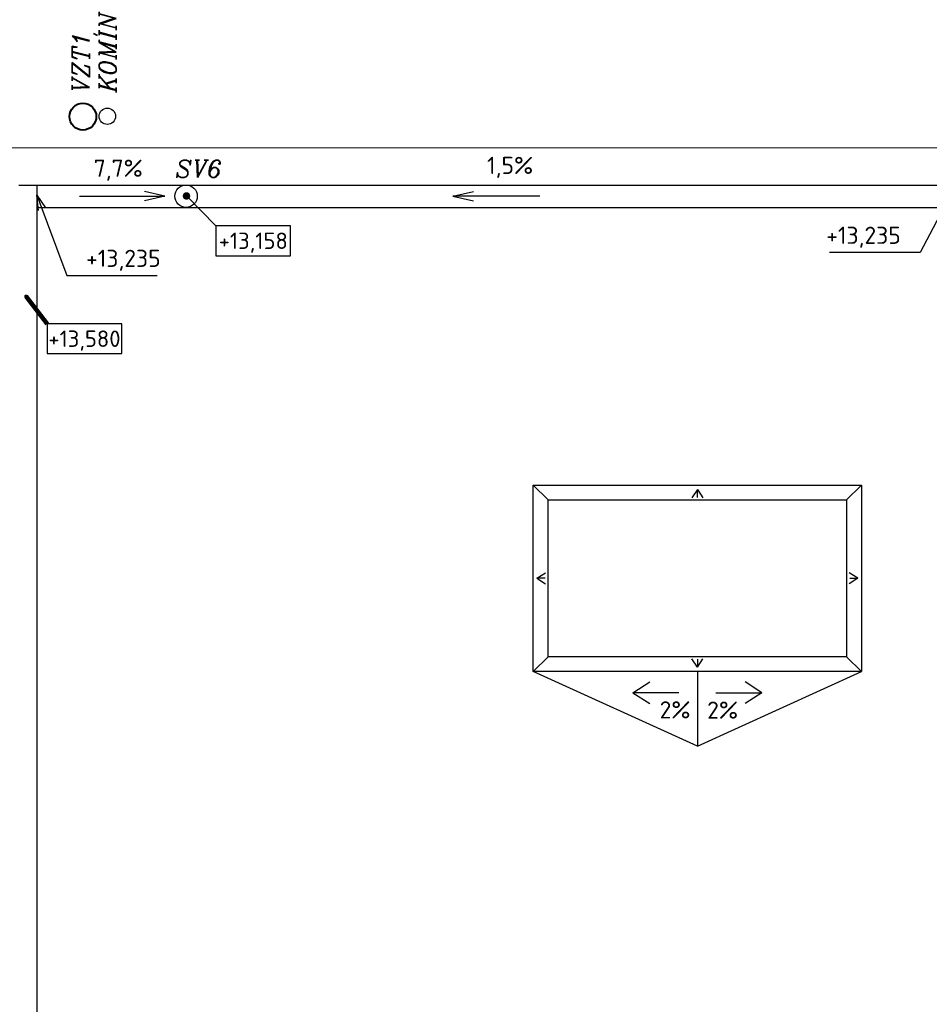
# Model space of a CAD drawing. Header units: millimetres. Extents: x -102634 to 407724, y -68883 to 155589.
# Tile 54 of 80: x 211537 to 217630, y 63219 to 69816. Entities that reach past the tile are written whole.
import ezdxf
from ezdxf.enums import TextEntityAlignment as Align
from ezdxf.lldxf.tags import DXFTag

# ---------------------------------------------------------------- set-up
doc = ezdxf.new("R2010")
doc.units = ezdxf.units.MM
doc.header["$LTSCALE"] = 20
doc.layers.add('CKKOTY_VYS', color=8, linetype='Continuous', lineweight=25, plot=False)
for name, color, linetype, lineweight in [('CKRASTR', 7, 'DASHDOT', 18), ('CKSTRECHA_PODROVINOU', 7, 'Continuous', 25), ('CKTEXTY_MALE', 8, 'Continuous', 18), ('UT-zařízení', 7, 'Continuous', 30), ('VZT', 130, 'Continuous', 40)]:
    doc.layers.add(name, color=color, linetype=linetype, lineweight=lineweight)
doc.styles.add('KURZIVA', font='italic__.ttf')
doc.styles.get("Standard").update_dxf_attribs({"font": 'isocpeur.ttf'})
tags = doc.linetypes.add('DASHDOT', pattern=[25.4, 12.7, -6.35, 0, -6.35]).pattern_tags.tags
tags[10:11] = [DXFTag(74, 4), DXFTag(75, 0), DXFTag(340, '0'), DXFTag(46, 0.0), DXFTag(50, 0.0), DXFTag(44, 0.0), DXFTag(45, 0.0)]
tags[8:9] = [DXFTag(74, 4), DXFTag(75, 0), DXFTag(340, '0'), DXFTag(46, 0.0), DXFTag(50, 0.0), DXFTag(44, 0.0), DXFTag(45, 0.0)]
tags[6:7] = [DXFTag(74, 4), DXFTag(75, 0), DXFTag(340, '0'), DXFTag(46, 0.0), DXFTag(50, 0.0), DXFTag(44, 0.0), DXFTag(45, 0.0)]
tags[4:5] = [DXFTag(74, 4), DXFTag(75, 0), DXFTag(340, '0'), DXFTag(46, 0.0), DXFTag(50, 0.0), DXFTag(44, 0.0), DXFTag(45, 0.0)]
doc.dimstyles.new('CADKON', dxfattribs={"dimscale": 100, "dimtxt": 2.2, "dimasz": 2.5, "dimexe": 1.8, "dimexo": 5, "dimgap": 0.6, "dimtad": 1, "dimtoh": 1, "dimdsep": 46, "dimtxsty": 'Standard', "dimblk": 'OBLIQUE', "dimcen": 0.09, "dimclrd": 256, "dimclre": 256, "dimclrt": 256, "dimadec": 1, "dimazin": 2, "dimtfac": 1, "dimtdec": 4, "dimtofl": 0, "dimtmove": 2, "dimatfit": 3, "dimfxl": 1, "dimtolj": 1, "dimtzin": 0, "dimarcsym": 0})
doc.dimstyles.new('CADKON$7', dxfattribs={"dimscale": 100, "dimtxt": 2.5, "dimasz": 2.5, "dimexe": 1.8, "dimexo": 5, "dimgap": 0.6, "dimtad": 1, "dimrnd": 1, "dimtxsty": 'Standard', "dimblk1": 'OBLIQUE', "dimblk2": 'OBLIQUE', "dimsah": 1, "dimcen": 2.5, "dimadec": 1, "dimazin": 2, "dimtfac": 1, "dimtdec": 4, "dimtix": 1, "dimtmove": 0, "dimatfit": 3, "dimldrblk": 'DOTSMALL', "dimfxl": 5, "dimfxlon": 1, "dimtfill": 1, "dimtolj": 1, "dimarcsym": 0})

# ---------------------------------------------------------------- blocks, each defined once
blk = doc.blocks.new('_OBLIQUE')
at = {"color": 0, "linetype": 'ByBlock', "transparency": 33554687}
blk.add_line((-0.5, -0.5), (0.5, 0.5), dxfattribs=at)
blk = doc.blocks.new('*U828')
at = {"color": 0, "linetype": 'ByBlock', "lineweight": -2}
blk.add_lwpolyline([(-5, -2), (5, -2), (5, 2), (-5, 2), (-5, -2)], dxfattribs=at)
blk = doc.blocks.new('*U829')
at = {"color": 0, "linetype": 'ByBlock', "lineweight": -2}
blk.add_lwpolyline([(-5, -2), (5, -2), (5, 2), (-5, 2), (-5, -2)], dxfattribs=at)

msp = doc.modelspace()

# ---------------------------------------------------------------- linework, layer by layer
at = {"layer": 'CKRASTR'}
msp.add_line((170596.9, 68958.2), (224746.6, 68958.2), dxfattribs=at)
at = {"layer": 'CKSTRECHA_PODROVINOU'}
for p, q in [((211531.6, 68708.2), (217766.6, 68708.2)), ((211651.6, 68708.2), (211651.6, 58872.7)), ((211937.4, 68633.5), (212509.8, 68633.5)), ((212509.8, 68633.5), (212372.4, 68664)), ((212509.8, 68633.5), (212372.4, 68602.9)), ((214438.9, 68633.5), (214576.4, 68664)), ((215021, 68633.5), (214438.9, 68633.5)), ((214438.9, 68633.5), (214576.4, 68602.9)), ((211651.6, 68558.2), (217766.6, 68558.2)), ((215076.6, 66598.2), (214976.6, 66698.2)), ((217076.6, 66598.2), (217176.6, 66698.2)), ((216076.6, 66668), (216040.1, 66611.5)), ((216076.6, 66614.1), (216076.6, 66668)), ((216076.6, 66668), (216113.1, 66611.5)), ((215002.1, 66073.2), (215058.7, 66109.7)), ((217151.1, 66073.2), (217094.5, 66109.7)), ((215056, 66073.2), (215002.1, 66073.2)), ((215002.1, 66073.2), (215058.7, 66036.7)), ((217151.1, 66073.2), (217094.5, 66036.7)), ((217097.1, 66073.2), (217151.1, 66073.2)), ((215076.6, 65548.2), (214976.6, 65448.2)), ((216076.6, 65478.3), (216040.1, 65534.9)), ((216076.6, 65478.3), (216113.1, 65534.9)), ((216076.6, 65532.3), (216076.6, 65478.3)), ((217076.6, 65548.2), (217176.6, 65448.2)), ((216076.6, 64948.2), (214976.6, 65448.2)), ((216076.6, 65448.2), (216076.6, 64948.2)), ((216076.6, 64948.2), (217176.6, 65448.2)), ((215644.3, 65307.1), (215757.4, 65380.1)), ((216508.9, 65307.1), (216395.7, 65380.1)), ((215952.2, 65307.1), (215644.3, 65307.1)), ((215644.3, 65307.1), (215757.4, 65234.2)), ((216200.9, 65307.1), (216508.9, 65307.1)), ((216508.9, 65307.1), (216395.7, 65234.2))]:
    msp.add_line(p, q, dxfattribs=at)
for points in [[(214976.6, 66698.2), (217176.6, 66698.2), (217176.6, 65448.2), (214976.6, 65448.2)], [(215076.6, 66598.2), (217076.6, 66598.2), (217076.6, 65548.2), (215076.6, 65548.2)]]:
    msp.add_lwpolyline(points, close=True, dxfattribs=at)
msp.add_circle((212651.6, 68633.2), 75, dxfattribs=at)
at = {"layer": 'UT-zařízení', "ltscale": 400}
msp.add_circle((212124.2, 69169), 55, dxfattribs=at)
at = {"layer": 'VZT', "ltscale": 400}
msp.add_circle((211960.1, 69166.6), 90, dxfattribs=at)

# ---------------------------------------------------------------- block references
at = {"layer": 'CKKOTY_VYS'}
ref = msp.add_blockref('*U829', (213101.9, 68334.8), dxfattribs=dict(at, xscale=50, yscale=50, zscale=50))
ref.add_attrib('Výška', '+13,158', dxfattribs={"layer": '0', "color": 0, "linetype": 'ByBlock', "lineweight": -2, "height": 110}).set_placement((213101.9, 68334.8), align=Align.MIDDLE_CENTER)
ref = msp.add_blockref('*U828', (211970.8, 67678.6), dxfattribs=dict(at, xscale=50, yscale=50, zscale=50))
ref.add_attrib('Výška', '+13,580', dxfattribs={"layer": '0', "color": 0, "linetype": 'ByBlock', "lineweight": -2, "height": 110}).set_placement((211970.8, 67678.6), align=Align.MIDDLE_CENTER)

# ---------------------------------------------------------------- texts
at = {"layer": 'CKTEXTY_MALE', "style": 'KURZIVA'}
for s, p in [('KOMÍN', (212184, 69327.2)), ('VZT1', (212004.2, 69327.2))]:
    msp.add_text(s, height=115, rotation=90, dxfattribs=at).set_placement(p)
at = {"layer": 'CKTEXTY_MALE'}
for s, p in [('7,7%', (212032.7, 68763.2)), ('1,5%', (214667.6, 68782.3)), ('2%', (215823.6, 65134.5)), ('2%', (216142.3, 65132.7))]:
    msp.add_text(s, height=115, dxfattribs=at).set_placement(p)
at = {"layer": 'CKTEXTY_MALE', "style": 'KURZIVA'}
msp.add_text('SV6', height=115, dxfattribs=at).set_placement((212579.8, 68759.2))
at = {"layer": 'CKTEXTY_MALE', "char_height": 115}
for insert, attachment_point in [((217439, 68287.2), 9), ((211981.8, 68132.8), 7)]:
    msp.add_mtext('+13,235', dxfattribs=dict(at, insert=insert, attachment_point=attachment_point))

# ---------------------------------------------------------------- leaders
at = {"layer": 'CKKOTY_VYS'}
for points, override in [([(212654.4, 68635), (212851.9, 68434.8)], {"dimasz": 2, "dimldrblk": 'DotSmall'}), ([(211579.9, 67962.3), (211720.8, 67778.6)], {"dimscale": 50, "dimasz": 2, "dimclrd": 0, "dimldrblk": 'DotSmall', "dimlwd": 65534})]:
    msp.add_leader(points, dimstyle='CADKON', override=override, dxfattribs=at)
at = {"layer": 'CKTEXTY_MALE', "annotation_type": 0, "has_hookline": 1, "text_width": 477.2}
for points, hookline_direction in [([(211651.6, 68639.4), (211851.8, 68102.8), (211951.8, 68102.8)], 0), ([(217766.6, 68629.5), (217569, 68257.2), (217469, 68257.2)], 1)]:
    msp.add_leader(points, dimstyle='CADKON$7', override={"dimscale": 50, "dimtxt": 2.3, "dimasz": 2, "dimldrblk": 'Open30'}, dxfattribs=dict(at, hookline_direction=hookline_direction))

doc.saveas('drawing.dxf')
